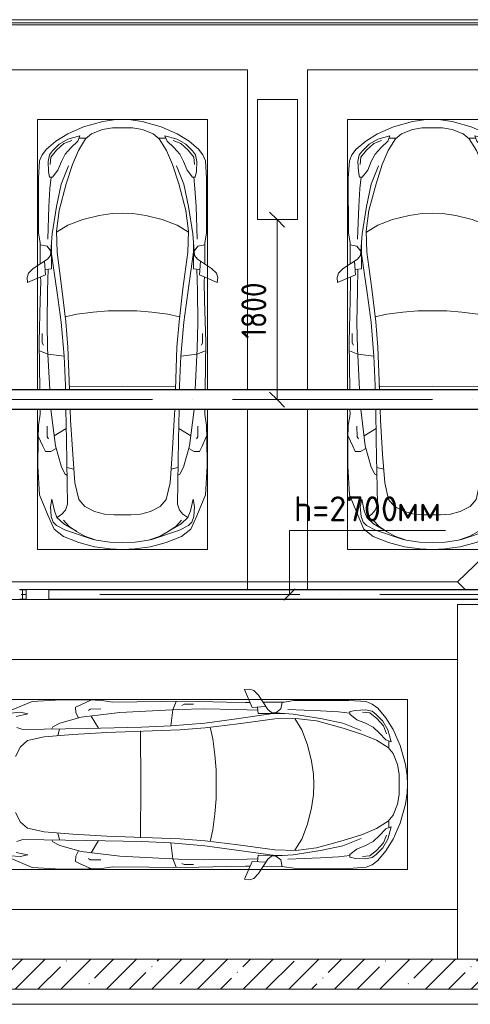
# Model space of a CAD drawing. Header units: millimetres. Extents: x -32229 to 192519, y -13689 to 125138.
# Tile 157 of 256: x 65057 to 69565, y 60300 to 70150. Entities that reach past the tile are written whole.
import ezdxf

# ---------------------------------------------------------------- set-up
doc = ezdxf.new("R2010")
doc.units = ezdxf.units.MM
doc.linetypes.add('ADSK_Осевая', pattern=[2800, 2000, -400, 0, -400])
for name, color, linetype, lineweight in [('A-____-____-DIMS', 7, 'Continuous', 9), ('A-____-____-DIMS-200', 7, 'Continuous', 9), ('A-DETL-GENF-OTLN', 7, 'Continuous', 18), ('A-FLOR-____-OTLN', 7, 'Continuous', 18), ('A-GENM-____-OTLN', 7, 'Continuous', 18), ('A-WALL-____-MCUT', 7, 'Continuous', 40), ('A-WALL-____-PATT', 7, 'Continuous', 40), ('C-PRKG-____-OTLN', 7, 'Continuous', 18), ('E-CABL-TRAY-CNTR', 7, 'ADSK_Осевая', 18), ('E-CABL-TRAY-OTLN', 7, 'Continuous', 18), ('G-____-____-TEXT', 7, 'Continuous', 9), ('S-COLS-____-MCUT', 7, 'Continuous', 40)]:
    doc.layers.add(name, color=color, linetype=linetype, lineweight=lineweight)
doc.layers.add('A-DETL-____-OTLN', color=7, linetype='Continuous', lineweight=9, true_color=0x00a600)
doc.styles.add('GOST Common_4', font='GOST_Common.ttf', dxfattribs={"width": 0.9, "height": 250})
doc.styles.add('ISOCPEUR', font='isocpeur.ttf', dxfattribs={"height": 250})
doc.dimstyles.new('ГОСТ_2_5_мм2', dxfattribs={"dimscale": 304.8, "dimtxt": 251.428749, "dimasz": 0.492126, "dimexe": 0.492126, "dimexo": 0.656168, "dimgap": 0.098425, "dimtad": 1, "dimdec": 0, "dimdsep": 46, "dimtxsty": 'GOST Common_4', "dimblk1": 'OBLIQUE', "dimblk2": 'OBLIQUE', "dimsah": 1, "dimcen": 0.09, "dimazin": 2, "dimtfac": 1, "dimtdec": 4, "dimtix": 1, "dimtmove": 0, "dimatfit": 3, "dimfxl": 1, "dimtvp": 1, "dimtolj": 1, "dimtzin": 0, "dimarcsym": 2})

# ---------------------------------------------------------------- blocks, each defined once
blk = doc.blocks.new('АР_Машиноместо - 5300x2500_С-V111--01 ЭЛ')
at = {"layer": 'A-DETL-GENF-OTLN', "color": 253, "lineweight": 13, "true_color": 0xaaaaaa}
for p, q in [((812.7, 4729.4), (659.1, 4669.9)), ((970.2, 4771.8), (812.7, 4729.4)), ((1126.4, 4794.1), (970.2, 4771.8)), ((1250, 4731.7), (1122.2, 4726.4)), ((1250, 4800), (1126.4, 4794.1)), ((1250, 4800), (1373.6, 4794.1)), ((1250, 4731.7), (1377.8, 4726.4)), ((1373.6, 4794.1), (1529.8, 4771.8)), ((1529.8, 4771.8), (1687.3, 4729.4)), ((1687.3, 4729.4), (1840.9, 4669.9)), ((659.1, 4669.9), (565.9, 4595.1)), ((680.7, 4606.5), (967, 4703.6)), ((873.9, 4665.1), (791.3, 4619.7)), ((988.2, 4706.7), (873.9, 4665.1)), ((1122.2, 4726.4), (988.2, 4706.7)), ((1377.8, 4726.4), (1511.8, 4706.7)), ((1511.8, 4706.7), (1626.1, 4665.1)), ((1819.3, 4606.5), (1533, 4703.6)), ((1626.1, 4665.1), (1708.7, 4619.7)), ((1840.9, 4669.9), (1934.1, 4595.1)), ((565.9, 4595.1), (507.1, 4462.6)), ((557.5, 4525.7), (590.7, 4560.1)), ((590.7, 4560.1), (680.7, 4606.5)), ((661.8, 4543.1), (594.6, 4479.3)), ((717.1, 4568.9), (659.6, 4505.3)), ((788.5, 4617.7), (661.8, 4543.1)), ((791.3, 4619.7), (717.1, 4568.9)), ((1708.7, 4619.7), (1782.9, 4568.9)), ((1711.5, 4617.7), (1838.2, 4543.1)), ((1782.9, 4568.9), (1840.4, 4505.3)), ((1909.3, 4560.1), (1819.3, 4606.5)), ((1838.2, 4543.1), (1905.4, 4479.3)), ((1942.5, 4525.7), (1909.3, 4560.1)), ((1934.1, 4595.1), (1992.9, 4462.6)), ((507.1, 4462.6), (419.6, 4254.2)), ((528.4, 4374.7), (536.4, 4471.4)), ((536.4, 4471.4), (557.5, 4525.7)), ((594.6, 4479.3), (569.5, 4413.1)), ((645, 4445.5), (597.3, 4481.4)), ((679.6, 4406.3), (645, 4445.5)), ((970.5, 4419.3), (1069.6, 4447.3)), ((1069.6, 4447.3), (1167.1, 4453.2)), ((1167.1, 4453.2), (1250, 4453.9)), ((1332.9, 4453.2), (1250, 4453.9)), ((1430.4, 4447.3), (1332.9, 4453.2)), ((1529.5, 4419.3), (1430.4, 4447.3)), ((1820.4, 4406.3), (1855, 4445.5)), ((1855, 4445.5), (1902.7, 4481.4)), ((1905.4, 4479.3), (1930.5, 4413.1)), ((1963.6, 4471.4), (1942.5, 4525.7)), ((1971.6, 4374.7), (1963.6, 4471.4)), ((1992.9, 4462.6), (2080.4, 4254.2)), ((543.7, 4295.1), (528.4, 4374.7)), ((569.5, 4413.1), (543.7, 4295.1)), ((699.7, 4345.5), (679.6, 4406.3)), ((689.3, 3705.5), (699.7, 4345.5)), ((812.5, 4298.9), (872.7, 4370.2)), ((872.7, 4370.2), (970.5, 4419.3)), ((1627.3, 4370.2), (1529.5, 4419.3)), ((1687.5, 4298.9), (1627.3, 4370.2)), ((1800.3, 4345.5), (1820.4, 4406.3)), ((1810.7, 3705.5), (1800.3, 4345.5)), ((1930.5, 4413.1), (1956.3, 4295.1)), ((1956.3, 4295.1), (1971.6, 4374.7)), ((419.6, 4254.2), (403.4, 3968)), ((774.4, 4132.9), (812.5, 4298.9)), ((1725.6, 4132.9), (1687.5, 4298.9)), ((2080.4, 4254.2), (2096.6, 3968)), ((638.7, 3975.4), (675.2, 4045.5)), ((675.2, 4045.5), (694.6, 4057.6)), ((752.2, 3845.6), (774.4, 4132.9)), ((1747.8, 3845.6), (1725.6, 4132.9)), ((1824.8, 4045.5), (1805.4, 4057.6)), ((1861.3, 3975.4), (1824.8, 4045.5)), ((403.4, 3968), (405.6, 3688.5)), ((578.7, 3762.9), (638.7, 3975.4)), ((1921.3, 3762.9), (1861.3, 3975.4)), ((2096.6, 3968), (2094.4, 3688.5)), ((731.2, 3507.6), (752.2, 3845.6)), ((1768.8, 3507.6), (1747.8, 3845.6)), ((408.2, 3667), (453.1, 3766.3)), ((453.1, 3766.3), (478.4, 3819.3)), ((478.4, 3819.3), (532.5, 3818.1)), ((532.5, 3818.1), (585.5, 3790.5)), ((534.1, 3400.4), (578.7, 3762.9)), ((1967.5, 3818.1), (1914.5, 3790.5)), ((1965.9, 3400.4), (1921.3, 3762.9)), ((2021.6, 3819.3), (1967.5, 3818.1)), ((2046.9, 3766.3), (2021.6, 3819.3)), ((2091.8, 3667), (2046.9, 3766.3)), ((405.6, 3688.5), (409.5, 3560)), ((495.5, 3566.1), (496.8, 3671.6)), ((496.8, 3671.6), (510.1, 3691.5)), ((687.1, 3588.8), (566.5, 3663.9)), ((683.4, 3400.4), (689.3, 3705.5)), ((1816.6, 3400.4), (1810.7, 3705.5)), ((1812.9, 3588.8), (1933.5, 3663.9)), ((2003.2, 3671.6), (1989.9, 3691.5)), ((2004.5, 3566.1), (2003.2, 3671.6)), ((2094.4, 3688.5), (2090.5, 3560)), ((409.5, 3560), (426.5, 3446.8)), ((2090.5, 3560), (2073.5, 3446.8)), ((727.4, 3400.4), (731.2, 3507.6)), ((1772.6, 3400.4), (1768.8, 3507.6)), ((426.5, 3446.8), (425.9, 3400.4)), ((2073.5, 3446.8), (2074.1, 3400.4)), ((423.4, 3200.4), (417.5, 2723)), ((501.4, 2789.7), (522.1, 3200.4)), ((665.6, 2864.6), (678.7, 3159.5)), ((678.7, 3159.5), (679.5, 3200.4)), ((704.9, 2775.5), (720.2, 3200.4)), ((1795.1, 2775.5), (1779.8, 3200.4)), ((1821.3, 3159.5), (1820.5, 3200.4)), ((1834.4, 2864.6), (1821.3, 3159.5)), ((1998.6, 2789.7), (1977.9, 3200.4)), ((2076.6, 3200.4), (2082.5, 2723)), ((665.8, 2867.4), (505.1, 2846.9)), ((636.6, 2526.5), (665.8, 2867.4)), ((1834.2, 2867.4), (1994.9, 2846.9)), ((1863.4, 2526.5), (1834.2, 2867.4)), ((505.1, 2846.9), (420.9, 2813.3)), ((495.7, 2532.3), (501.4, 2789.7)), ((684.2, 2522.3), (704.9, 2775.5)), ((1815.8, 2522.3), (1795.1, 2775.5)), ((1994.9, 2846.9), (2079.1, 2813.3)), ((2004.3, 2532.3), (1998.6, 2789.7)), ((417.5, 2723), (428.2, 2308.5)), ((447.8, 2733.7), (459.7, 2756.2)), ((447.8, 2638.7), (447.8, 2733.7)), ((2052.2, 2733.7), (2040.3, 2756.2)), ((2052.2, 2638.7), (2052.2, 2733.7)), ((2082.5, 2723), (2071.8, 2308.5)), ((500, 2210.1), (495.7, 2532.3)), ((636.6, 2526.5), (597, 2231)), ((644.6, 2191.8), (684.2, 2522.3)), ((1855.4, 2191.8), (1815.8, 2522.3)), ((1863.4, 2526.5), (1903, 2231)), ((2000, 2210.1), (2004.3, 2532.3)), ((428.2, 2308.5), (432.3, 2119.9)), ((2071.8, 2308.5), (2067.7, 2119.9)), ((505.9, 1996), (500, 2210.1)), ((597, 2231), (535, 1798.3)), ((595.8, 1824.8), (644.6, 2191.8)), ((1904.2, 1824.8), (1855.4, 2191.8)), ((1903, 2231), (1965, 1798.3)), ((1994.1, 1996), (2000, 2210.1)), ((296.8, 2079.9), (301.4, 2130.5)), ((309.5, 2036.1), (296.8, 2079.9)), ((301.4, 2130.5), (479.9, 2052.9)), ((432.3, 2119.9), (430.7, 2073.9)), ((2198.6, 2130.5), (2020.1, 2052.9)), ((2067.7, 2119.9), (2069.3, 2073.9)), ((2190.5, 2036.1), (2203.2, 2079.9)), ((2203.2, 2079.9), (2198.6, 2130.5)), ((357.8, 1990.1), (309.5, 2036.1)), ((500.6, 1894.5), (357.8, 1990.1)), ((479.9, 2052.9), (471, 1914.3)), ((540.9, 1993.7), (476.3, 1997.9)), ((540.9, 1993.7), (539.8, 1733.1)), ((1959.1, 1993.7), (2023.7, 1997.9)), ((1959.1, 1993.7), (1960.2, 1733.1)), ((1999.4, 1894.5), (2142.2, 1990.1)), ((2020.1, 2052.9), (2029, 1914.3)), ((2142.2, 1990.1), (2190.5, 2036.1)), ((426.5, 1730.9), (427.5, 1943)), ((530.6, 1857.6), (500.6, 1894.5)), ((1969.4, 1857.6), (1999.4, 1894.5)), ((2073.5, 1730.9), (2072.5, 1943)), ((533.6, 1816.8), (495, 1765.3)), ((546.5, 1642.6), (530.6, 1857.6)), ((589.4, 1615.5), (595.8, 1824.8)), ((1910.6, 1615.5), (1904.2, 1824.8)), ((1953.5, 1642.6), (1969.4, 1857.6)), ((1966.4, 1816.8), (2005, 1765.3)), ((410.6, 1634.2), (426.5, 1730.9)), ((495, 1765.3), (426.6, 1753.4)), ((2005, 1765.3), (2073.4, 1753.4)), ((2089.4, 1634.2), (2073.5, 1730.9)), ((409.5, 1087), (410.6, 1634.2)), ((615.4, 1410.3), (589.4, 1615.5)), ((590.4, 1624.3), (703.6, 1557.1)), ((1909.6, 1624.3), (1796.4, 1557.1)), ((1884.6, 1410.3), (1910.6, 1615.5)), ((2090.5, 1087), (2089.4, 1634.2)), ((703.6, 1557.1), (852.8, 1499)), ((852.8, 1499), (1016.6, 1459.9)), ((1647.2, 1499), (1483.4, 1459.9)), ((1796.4, 1557.1), (1647.2, 1499)), ((687.4, 1141), (615.4, 1410.3)), ((1016.6, 1459.9), (1146.9, 1439.4)), ((1146.9, 1439.4), (1250, 1434.1)), ((1353.1, 1439.4), (1250, 1434.1)), ((1483.4, 1459.9), (1353.1, 1439.4)), ((1812.6, 1141), (1884.6, 1410.3)), ((420.9, 910.7), (409.5, 1087)), ((749.2, 950.3), (687.4, 1141)), ((1750.8, 950.3), (1812.6, 1141)), ((2079.1, 910.7), (2090.5, 1087)), ((505.7, 920), (510.2, 1018.7)), ((510.2, 1018.7), (521.5, 1074.5)), ((521.5, 1074.5), (548.5, 1076.2)), ((548.5, 1076.2), (603.4, 1004.8)), ((603.4, 1004.8), (639.1, 920)), ((1896.6, 1004.8), (1860.9, 920)), ((1951.5, 1076.2), (1896.6, 1004.8)), ((1978.5, 1074.5), (1951.5, 1076.2)), ((1989.8, 1018.7), (1978.5, 1074.5)), ((1994.3, 920), (1989.8, 1018.7)), ((445.9, 853.1), (420.9, 910.7)), ((519.1, 851.5), (505.7, 920)), ((639.1, 920), (677.4, 843.7)), ((809.1, 809.4), (749.2, 950.3)), ((1690.9, 809.4), (1750.8, 950.3)), ((1860.9, 920), (1822.6, 843.7)), ((1980.9, 851.5), (1994.3, 920)), ((2054.1, 853.1), (2079.1, 910.7)), ((489, 795.6), (445.9, 853.1)), ((584.4, 714.6), (489, 795.6)), ((550, 812.3), (519.1, 851.5)), ((616.5, 746.4), (550, 812.3)), ((677.4, 843.7), (737.5, 778.3)), ((881.5, 691.6), (809.1, 809.4)), ((1618.5, 691.6), (1690.9, 809.4)), ((1822.6, 843.7), (1762.5, 778.3)), ((1883.5, 746.4), (1950, 812.3)), ((1915.6, 714.6), (2011, 795.6)), ((1950, 812.3), (1980.9, 851.5)), ((2011, 795.6), (2054.1, 853.1)), ((701.8, 640.4), (584.4, 714.6)), ((703.5, 696.4), (616.5, 746.4)), ((824.6, 660.9), (703.5, 696.4)), ((737.5, 778.3), (804.5, 715.7)), ((804.5, 715.7), (824.6, 660.9)), ((941.4, 642.2), (881.5, 691.6)), ((1558.6, 642.2), (1618.5, 691.6)), ((1695.5, 715.7), (1675.4, 660.9)), ((1675.4, 660.9), (1796.5, 696.4)), ((1762.5, 778.3), (1695.5, 715.7)), ((1796.5, 696.4), (1883.5, 746.4)), ((1798.2, 640.4), (1915.6, 714.6)), ((861.8, 571.6), (701.8, 640.4)), ((888.4, 685.9), (815.2, 686.6)), ((1050.7, 599.4), (941.4, 642.2)), ((1148.8, 583), (1050.7, 599.4)), ((1351.2, 583), (1449.3, 599.4)), ((1449.3, 599.4), (1558.6, 642.2)), ((1611.6, 685.9), (1684.8, 686.6)), ((1638.2, 571.6), (1798.2, 640.4)), ((1052.6, 517.5), (861.8, 571.6)), ((1165.1, 503.1), (1052.6, 517.5)), ((1250, 581.6), (1148.8, 583)), ((1250, 500), (1165.1, 503.1)), ((1250, 581.6), (1351.2, 583)), ((1250, 500), (1334.9, 503.1)), ((1334.9, 503.1), (1447.4, 517.5)), ((1447.4, 517.5), (1638.2, 571.6))]:
    blk.add_line(p, q, dxfattribs=at)
at = {"layer": 'A-DETL-GENF-OTLN', "color": 254, "lineweight": 13, "true_color": 0xd4d4d4}
for p, q in [((694.6, 3980.4), (765.1, 3996.8)), ((1805.4, 3980.4), (1734.9, 3996.8)), ((715.1, 3168.3), (1250, 3167.3)), ((1784.9, 3168.3), (1250, 3167.3)), ((677.9, 2473), (794.6, 2446)), ((1822.1, 2473), (1705.4, 2446)), ((794.6, 2446), (955.7, 2426.8)), ((955.7, 2426.8), (1105.5, 2413.7)), ((1105.5, 2413.7), (1250, 2412.9)), ((1394.5, 2413.7), (1250, 2412.9)), ((1544.3, 2426.8), (1394.5, 2413.7)), ((1705.4, 2446), (1544.3, 2426.8)), ((513.9, 1368.9), (502.3, 1696.3)), ((1986.1, 1368.9), (1997.7, 1696.3)), ((590.3, 1367.8), (546.5, 1642.6)), ((1909.7, 1367.8), (1953.5, 1642.6)), ((524.9, 1188.6), (513.9, 1368.9)), ((636.7, 1146), (590.3, 1367.8)), ((1863.3, 1146), (1909.7, 1367.8)), ((1975.1, 1188.6), (1986.1, 1368.9)), ((537.4, 1076.1), (524.9, 1188.6)), ((1962.6, 1076.1), (1975.1, 1188.6)), ((710.2, 962.8), (636.7, 1146)), ((1789.8, 962.8), (1863.3, 1146)), ((534.5, 874.4), (528.1, 949.5)), ((1965.5, 874.4), (1971.9, 949.5)), ((591.7, 805), (534.5, 874.4)), ((664.7, 739.9), (591.7, 805)), ((1835.3, 739.9), (1908.3, 805)), ((1908.3, 805), (1965.5, 874.4)), ((742.6, 707.8), (664.7, 739.9)), ((1757.4, 707.8), (1835.3, 739.9))]:
    blk.add_line(p, q, dxfattribs=at)
at = {"layer": 'C-PRKG-____-OTLN', "color": 253, "lineweight": 13, "true_color": 0xaaaaaa}
for p, q in [((2500, 5300), (0, 5300)), ((0, 3400.4), (0, 5199.7)), ((2500, 3400.4), (2500, 5199.7)), ((400, 4800), (2100, 4800)), ((400, 3400.4), (400, 4800)), ((2100, 3400.4), (2100, 4800)), ((0, 0), (0, 3200.4)), ((400, 500), (400, 3200.4)), ((2100, 500), (2100, 3200.4)), ((2500, 0), (2500, 3200.4)), ((400, 500), (2100, 500)), ((2500, 0), (0, 0))]:
    blk.add_line(p, q, dxfattribs=at)
blk = doc.blocks.new('АР_Машиноместо - 5300x2500_С-V112--01 ЭЛ')
at = {"layer": 'A-DETL-GENF-OTLN', "color": 253, "lineweight": 13, "true_color": 0xaaaaaa}
for p, q in [((861.8, -571.6), (701.8, -640.4)), ((1052.6, -517.5), (861.8, -571.6)), ((1148.8, -583), (1050.7, -599.4)), ((1165.1, -503.1), (1052.6, -517.5)), ((1250, -581.6), (1148.8, -583)), ((1250, -500), (1165.1, -503.1)), ((1250, -500), (1334.9, -503.1)), ((1250, -581.6), (1351.2, -583)), ((1334.9, -503.1), (1447.4, -517.5)), ((1351.2, -583), (1449.3, -599.4)), ((1447.4, -517.5), (1638.2, -571.6)), ((1638.2, -571.6), (1798.2, -640.4)), ((701.8, -640.4), (584.4, -714.6)), ((824.6, -660.9), (703.5, -696.4)), ((804.5, -715.7), (824.6, -660.9)), ((888.4, -685.9), (815.2, -686.6)), ((941.4, -642.2), (881.5, -691.6)), ((1050.7, -599.4), (941.4, -642.2)), ((1449.3, -599.4), (1558.6, -642.2)), ((1558.6, -642.2), (1618.5, -691.6)), ((1611.6, -685.9), (1684.8, -686.6)), ((1695.5, -715.7), (1675.4, -660.9)), ((1675.4, -660.9), (1796.5, -696.4)), ((1798.2, -640.4), (1915.6, -714.6)), ((584.4, -714.6), (489, -795.6)), ((616.5, -746.4), (550, -812.3)), ((703.5, -696.4), (616.5, -746.4)), ((677.4, -843.7), (737.5, -778.3)), ((737.5, -778.3), (804.5, -715.7)), ((881.5, -691.6), (809.1, -809.4)), ((1618.5, -691.6), (1690.9, -809.4)), ((1762.5, -778.3), (1695.5, -715.7)), ((1822.6, -843.7), (1762.5, -778.3)), ((1796.5, -696.4), (1883.5, -746.4)), ((1883.5, -746.4), (1950, -812.3)), ((1915.6, -714.6), (2011, -795.6)), ((445.9, -853.1), (420.9, -910.7)), ((489, -795.6), (445.9, -853.1)), ((519.1, -851.5), (505.7, -920)), ((550, -812.3), (519.1, -851.5)), ((639.1, -920), (677.4, -843.7)), ((809.1, -809.4), (749.2, -950.3)), ((1690.9, -809.4), (1750.8, -950.3)), ((1860.9, -920), (1822.6, -843.7)), ((1950, -812.3), (1980.9, -851.5)), ((1980.9, -851.5), (1994.3, -920)), ((2011, -795.6), (2054.1, -853.1)), ((2054.1, -853.1), (2079.1, -910.7)), ((420.9, -910.7), (409.5, -1087)), ((505.7, -920), (510.2, -1018.7)), ((603.4, -1004.8), (639.1, -920)), ((749.2, -950.3), (687.4, -1141)), ((1750.8, -950.3), (1812.6, -1141)), ((1896.6, -1004.8), (1860.9, -920)), ((1994.3, -920), (1989.8, -1018.7)), ((2079.1, -910.7), (2090.5, -1087)), ((510.2, -1018.7), (521.5, -1074.5)), ((521.5, -1074.5), (548.5, -1076.2)), ((548.5, -1076.2), (603.4, -1004.8)), ((1951.5, -1076.2), (1896.6, -1004.8)), ((1978.5, -1074.5), (1951.5, -1076.2)), ((1989.8, -1018.7), (1978.5, -1074.5)), ((409.5, -1087), (410.6, -1634.2)), ((687.4, -1141), (615.4, -1410.3)), ((1812.6, -1141), (1884.6, -1410.3)), ((2090.5, -1087), (2089.4, -1634.2)), ((615.4, -1410.3), (589.4, -1615.5)), ((852.8, -1499), (1016.6, -1459.9)), ((1016.6, -1459.9), (1146.9, -1439.4)), ((1146.9, -1439.4), (1250, -1434.1)), ((1353.1, -1439.4), (1250, -1434.1)), ((1483.4, -1459.9), (1353.1, -1439.4)), ((1647.2, -1499), (1483.4, -1459.9)), ((1884.6, -1410.3), (1910.6, -1615.5)), ((590.4, -1624.3), (703.6, -1557.1)), ((703.6, -1557.1), (852.8, -1499)), ((1796.4, -1557.1), (1647.2, -1499)), ((1909.6, -1624.3), (1796.4, -1557.1)), ((410.6, -1634.2), (426.5, -1730.9)), ((546.5, -1642.6), (530.6, -1857.6)), ((589.4, -1615.5), (595.8, -1824.8)), ((1910.6, -1615.5), (1904.2, -1824.8)), ((1953.5, -1642.6), (1969.4, -1857.6)), ((2089.4, -1634.2), (2073.5, -1730.9)), ((426.5, -1730.9), (427.5, -1943)), ((495, -1765.3), (426.6, -1753.4)), ((533.6, -1816.8), (495, -1765.3)), ((540.9, -1993.7), (539.8, -1733.1)), ((1959.1, -1993.7), (1960.2, -1733.1)), ((1966.4, -1816.8), (2005, -1765.3)), ((2005, -1765.3), (2073.4, -1753.4)), ((2073.5, -1730.9), (2072.5, -1943)), ((530.6, -1857.6), (500.6, -1894.5)), ((597, -2231), (535, -1798.3)), ((595.8, -1824.8), (644.6, -2191.8)), ((1904.2, -1824.8), (1855.4, -2191.8)), ((1903, -2231), (1965, -1798.3)), ((1969.4, -1857.6), (1999.4, -1894.5)), ((500.6, -1894.5), (357.8, -1990.1)), ((479.9, -2052.9), (471, -1914.3)), ((1999.4, -1894.5), (2142.2, -1990.1)), ((2020.1, -2052.9), (2029, -1914.3)), ((309.5, -2036.1), (296.8, -2079.9)), ((301.4, -2130.5), (479.9, -2052.9)), ((357.8, -1990.1), (309.5, -2036.1)), ((540.9, -1993.7), (476.3, -1997.9)), ((505.9, -1996), (500, -2210.1)), ((1959.1, -1993.7), (2023.7, -1997.9)), ((1994.1, -1996), (2000, -2210.1)), ((2198.6, -2130.5), (2020.1, -2052.9)), ((2142.2, -1990.1), (2190.5, -2036.1)), ((2190.5, -2036.1), (2203.2, -2079.9)), ((296.8, -2079.9), (301.4, -2130.5)), ((428.2, -2308.5), (432.3, -2119.9)), ((432.3, -2119.9), (430.7, -2073.9)), ((2067.7, -2119.9), (2069.3, -2073.9)), ((2071.8, -2308.5), (2067.7, -2119.9)), ((2203.2, -2079.9), (2198.6, -2130.5)), ((500, -2210.1), (495.7, -2532.3)), ((636.6, -2526.5), (597, -2231)), ((644.6, -2191.8), (684.2, -2522.3)), ((1855.4, -2191.8), (1815.8, -2522.3)), ((1863.4, -2526.5), (1903, -2231)), ((2000, -2210.1), (2004.3, -2532.3)), ((417.5, -2723), (428.2, -2308.5)), ((2082.5, -2723), (2071.8, -2308.5)), ((495.7, -2532.3), (501.4, -2789.7)), ((636.6, -2526.5), (665.8, -2867.4)), ((684.2, -2522.3), (704.9, -2775.5)), ((1815.8, -2522.3), (1795.1, -2775.5)), ((1863.4, -2526.5), (1834.2, -2867.4)), ((2004.3, -2532.3), (1998.6, -2789.7)), ((447.8, -2638.7), (447.8, -2733.7)), ((2052.2, -2638.7), (2052.2, -2733.7)), ((423.4, -3200.4), (417.5, -2723)), ((447.8, -2733.7), (459.7, -2756.2)), ((2052.2, -2733.7), (2040.3, -2756.2)), ((2076.6, -3200.4), (2082.5, -2723)), ((505.1, -2846.9), (420.9, -2813.3)), ((501.4, -2789.7), (522.1, -3200.4)), ((665.8, -2867.4), (505.1, -2846.9)), ((704.9, -2775.5), (720.2, -3200.4)), ((1795.1, -2775.5), (1779.8, -3200.4)), ((1834.2, -2867.4), (1994.9, -2846.9)), ((1998.6, -2789.7), (1977.9, -3200.4)), ((1994.9, -2846.9), (2079.1, -2813.3)), ((665.6, -2864.6), (678.7, -3159.5)), ((1834.4, -2864.6), (1821.3, -3159.5)), ((678.7, -3159.5), (679.5, -3200.4)), ((1821.3, -3159.5), (1820.5, -3200.4)), ((409.5, -3560), (426.5, -3446.8)), ((426.5, -3446.8), (425.9, -3400.4)), ((534.1, -3400.4), (578.7, -3762.9)), ((683.4, -3400.4), (689.3, -3705.5)), ((727.4, -3400.4), (731.2, -3507.6)), ((1772.6, -3400.4), (1768.8, -3507.6)), ((1816.6, -3400.4), (1810.7, -3705.5)), ((1965.9, -3400.4), (1921.3, -3762.9)), ((2073.5, -3446.8), (2074.1, -3400.4)), ((2090.5, -3560), (2073.5, -3446.8)), ((731.2, -3507.6), (752.2, -3845.6)), ((1768.8, -3507.6), (1747.8, -3845.6)), ((405.6, -3688.5), (409.5, -3560)), ((495.5, -3566.1), (496.8, -3671.6)), ((687.1, -3588.8), (566.5, -3663.9)), ((1812.9, -3588.8), (1933.5, -3663.9)), ((2004.5, -3566.1), (2003.2, -3671.6)), ((2094.4, -3688.5), (2090.5, -3560)), ((403.4, -3968), (405.6, -3688.5)), ((408.2, -3667), (453.1, -3766.3)), ((496.8, -3671.6), (510.1, -3691.5)), ((689.3, -3705.5), (699.7, -4345.5)), ((1810.7, -3705.5), (1800.3, -4345.5)), ((2003.2, -3671.6), (1989.9, -3691.5)), ((2091.8, -3667), (2046.9, -3766.3)), ((2096.6, -3968), (2094.4, -3688.5)), ((453.1, -3766.3), (478.4, -3819.3)), ((478.4, -3819.3), (532.5, -3818.1)), ((532.5, -3818.1), (585.5, -3790.5)), ((578.7, -3762.9), (638.7, -3975.4)), ((1921.3, -3762.9), (1861.3, -3975.4)), ((1967.5, -3818.1), (1914.5, -3790.5)), ((2021.6, -3819.3), (1967.5, -3818.1)), ((2046.9, -3766.3), (2021.6, -3819.3)), ((752.2, -3845.6), (774.4, -4132.9)), ((1747.8, -3845.6), (1725.6, -4132.9)), ((419.6, -4254.2), (403.4, -3968)), ((638.7, -3975.4), (675.2, -4045.5)), ((1861.3, -3975.4), (1824.8, -4045.5)), ((2080.4, -4254.2), (2096.6, -3968)), ((675.2, -4045.5), (694.6, -4057.6)), ((774.4, -4132.9), (812.5, -4298.9)), ((1725.6, -4132.9), (1687.5, -4298.9)), ((1824.8, -4045.5), (1805.4, -4057.6)), ((507.1, -4462.6), (419.6, -4254.2)), ((543.7, -4295.1), (528.4, -4374.7)), ((569.5, -4413.1), (543.7, -4295.1)), ((812.5, -4298.9), (872.7, -4370.2)), ((1687.5, -4298.9), (1627.3, -4370.2)), ((1930.5, -4413.1), (1956.3, -4295.1)), ((1956.3, -4295.1), (1971.6, -4374.7)), ((1992.9, -4462.6), (2080.4, -4254.2)), ((528.4, -4374.7), (536.4, -4471.4)), ((594.6, -4479.3), (569.5, -4413.1)), ((679.6, -4406.3), (645, -4445.5)), ((699.7, -4345.5), (679.6, -4406.3)), ((872.7, -4370.2), (970.5, -4419.3)), ((970.5, -4419.3), (1069.6, -4447.3)), ((1529.5, -4419.3), (1430.4, -4447.3)), ((1627.3, -4370.2), (1529.5, -4419.3)), ((1800.3, -4345.5), (1820.4, -4406.3)), ((1820.4, -4406.3), (1855, -4445.5)), ((1905.4, -4479.3), (1930.5, -4413.1)), ((1971.6, -4374.7), (1963.6, -4471.4)), ((565.9, -4595.1), (507.1, -4462.6)), ((536.4, -4471.4), (557.5, -4525.7)), ((557.5, -4525.7), (590.7, -4560.1)), ((661.8, -4543.1), (594.6, -4479.3)), ((645, -4445.5), (597.3, -4481.4)), ((717.1, -4568.9), (659.6, -4505.3)), ((1069.6, -4447.3), (1167.1, -4453.2)), ((1167.1, -4453.2), (1250, -4453.9)), ((1332.9, -4453.2), (1250, -4453.9)), ((1430.4, -4447.3), (1332.9, -4453.2)), ((1782.9, -4568.9), (1840.4, -4505.3)), ((1838.2, -4543.1), (1905.4, -4479.3)), ((1855, -4445.5), (1902.7, -4481.4)), ((1942.5, -4525.7), (1909.3, -4560.1)), ((1934.1, -4595.1), (1992.9, -4462.6)), ((1963.6, -4471.4), (1942.5, -4525.7)), ((659.1, -4669.9), (565.9, -4595.1)), ((590.7, -4560.1), (680.7, -4606.5)), ((788.5, -4617.7), (661.8, -4543.1)), ((680.7, -4606.5), (967, -4703.6)), ((791.3, -4619.7), (717.1, -4568.9)), ((873.9, -4665.1), (791.3, -4619.7)), ((1819.3, -4606.5), (1533, -4703.6)), ((1626.1, -4665.1), (1708.7, -4619.7)), ((1708.7, -4619.7), (1782.9, -4568.9)), ((1711.5, -4617.7), (1838.2, -4543.1)), ((1909.3, -4560.1), (1819.3, -4606.5)), ((1840.9, -4669.9), (1934.1, -4595.1)), ((812.7, -4729.4), (659.1, -4669.9)), ((988.2, -4706.7), (873.9, -4665.1)), ((1122.2, -4726.4), (988.2, -4706.7)), ((1250, -4731.7), (1122.2, -4726.4)), ((1250, -4731.7), (1377.8, -4726.4)), ((1377.8, -4726.4), (1511.8, -4706.7)), ((1511.8, -4706.7), (1626.1, -4665.1)), ((1687.3, -4729.4), (1840.9, -4669.9)), ((970.2, -4771.8), (812.7, -4729.4)), ((1126.4, -4794.1), (970.2, -4771.8)), ((1250, -4800), (1126.4, -4794.1)), ((1250, -4800), (1373.6, -4794.1)), ((1373.6, -4794.1), (1529.8, -4771.8)), ((1529.8, -4771.8), (1687.3, -4729.4))]:
    blk.add_line(p, q, dxfattribs=at)
at = {"layer": 'A-DETL-GENF-OTLN', "color": 254, "lineweight": 13, "true_color": 0xd4d4d4}
for p, q in [((664.7, -739.9), (591.7, -805)), ((742.6, -707.8), (664.7, -739.9)), ((1757.4, -707.8), (1835.3, -739.9)), ((1835.3, -739.9), (1908.3, -805)), ((534.5, -874.4), (528.1, -949.5)), ((591.7, -805), (534.5, -874.4)), ((1908.3, -805), (1965.5, -874.4)), ((1965.5, -874.4), (1971.9, -949.5)), ((710.2, -962.8), (636.7, -1146)), ((1789.8, -962.8), (1863.3, -1146)), ((537.4, -1076.1), (524.9, -1188.6)), ((1962.6, -1076.1), (1975.1, -1188.6)), ((636.7, -1146), (590.3, -1367.8)), ((1863.3, -1146), (1909.7, -1367.8)), ((524.9, -1188.6), (513.9, -1368.9)), ((1975.1, -1188.6), (1986.1, -1368.9)), ((513.9, -1368.9), (502.3, -1696.3)), ((590.3, -1367.8), (546.5, -1642.6)), ((1909.7, -1367.8), (1953.5, -1642.6)), ((1986.1, -1368.9), (1997.7, -1696.3)), ((677.9, -2473), (794.6, -2446)), ((794.6, -2446), (955.7, -2426.8)), ((955.7, -2426.8), (1105.5, -2413.7)), ((1105.5, -2413.7), (1250, -2412.9)), ((1394.5, -2413.7), (1250, -2412.9)), ((1544.3, -2426.8), (1394.5, -2413.7)), ((1705.4, -2446), (1544.3, -2426.8)), ((1822.1, -2473), (1705.4, -2446)), ((715.1, -3168.3), (1250, -3167.3)), ((1784.9, -3168.3), (1250, -3167.3)), ((694.6, -3980.4), (765.1, -3996.8)), ((1805.4, -3980.4), (1734.9, -3996.8))]:
    blk.add_line(p, q, dxfattribs=at)
at = {"layer": 'C-PRKG-____-OTLN', "color": 253, "lineweight": 13, "true_color": 0xaaaaaa}
for p, q in [((2500, 0), (0, 0)), ((0, 0), (0, -3200.4)), ((2500, 0), (2500, -3200.4)), ((400, -500), (400, -3200.4)), ((400, -500), (2100, -500)), ((2100, -500), (2100, -3200.4)), ((0, -3400.4), (0, -5199.7)), ((400, -3400.4), (400, -4800)), ((2100, -3400.4), (2100, -4800)), ((2500, -3400.4), (2500, -5199.7)), ((400, -4800), (2100, -4800)), ((2500, -5300), (0, -5300))]:
    blk.add_line(p, q, dxfattribs=at)
blk = doc.blocks.new('АР_Машиноместо - 5300x2500_С-V58--01 ЭЛ')
at = {"layer": 'A-DETL-GENF-OTLN', "color": 253, "lineweight": 13, "true_color": 0xaaaaaa}
for p, q in [((507.1, 4462.6), (419.6, 4254.2)), ((528.4, 4374.7), (536.4, 4471.4)), ((1971.6, 4374.7), (1963.6, 4471.4)), ((1992.9, 4462.6), (2080.4, 4254.2)), ((543.7, 4295.1), (528.4, 4374.7)), ((569.5, 4413.1), (543.7, 4295.1)), ((699.7, 4345.5), (679.6, 4406.3)), ((689.3, 3705.5), (699.7, 4345.5)), ((812.5, 4298.9), (872.7, 4370.2)), ((872.7, 4370.2), (970.5, 4419.3)), ((1627.3, 4370.2), (1529.5, 4419.3)), ((1687.5, 4298.9), (1627.3, 4370.2)), ((1800.3, 4345.5), (1820.4, 4406.3)), ((1810.7, 3705.5), (1800.3, 4345.5)), ((1930.5, 4413.1), (1956.3, 4295.1)), ((1956.3, 4295.1), (1971.6, 4374.7)), ((419.6, 4254.2), (403.4, 3968)), ((774.4, 4132.9), (812.5, 4298.9)), ((1725.6, 4132.9), (1687.5, 4298.9)), ((2080.4, 4254.2), (2096.6, 3968)), ((638.7, 3975.4), (675.2, 4045.5)), ((675.2, 4045.5), (694.6, 4057.6)), ((752.2, 3845.6), (774.4, 4132.9)), ((1747.8, 3845.6), (1725.6, 4132.9)), ((1824.8, 4045.5), (1805.4, 4057.6)), ((1861.3, 3975.4), (1824.8, 4045.5)), ((403.4, 3968), (405.6, 3688.5)), ((578.7, 3762.9), (638.7, 3975.4)), ((1921.3, 3762.9), (1861.3, 3975.4)), ((2096.6, 3968), (2094.4, 3688.5)), ((731.2, 3507.6), (752.2, 3845.6)), ((1768.8, 3507.6), (1747.8, 3845.6)), ((408.2, 3667), (453.1, 3766.3)), ((453.1, 3766.3), (478.4, 3819.3)), ((478.4, 3819.3), (532.5, 3818.1)), ((530.9, 3374.8), (578.7, 3762.9)), ((532.5, 3818.1), (585.5, 3790.5)), ((1967.5, 3818.1), (1914.5, 3790.5)), ((1969.1, 3374.8), (1921.3, 3762.9)), ((2021.6, 3819.3), (1967.5, 3818.1)), ((2046.9, 3766.3), (2021.6, 3819.3)), ((2091.8, 3667), (2046.9, 3766.3)), ((405.6, 3688.5), (409.5, 3560)), ((495.5, 3566.1), (496.8, 3671.6)), ((496.8, 3671.6), (510.1, 3691.5)), ((687.1, 3588.8), (566.5, 3663.9)), ((678.7, 3159.5), (689.3, 3705.5)), ((1821.3, 3159.5), (1810.7, 3705.5)), ((1812.9, 3588.8), (1933.5, 3663.9)), ((2003.2, 3671.6), (1989.9, 3691.5)), ((2004.5, 3566.1), (2003.2, 3671.6)), ((2094.4, 3688.5), (2090.5, 3560)), ((409.5, 3560), (426.5, 3446.8)), ((2090.5, 3560), (2073.5, 3446.8)), ((704.9, 2775.5), (731.2, 3507.6)), ((1795.1, 2775.5), (1768.8, 3507.6)), ((426.5, 3446.8), (417.5, 2723)), ((501.4, 2789.7), (530.9, 3374.8)), ((1998.6, 2789.7), (1969.1, 3374.8)), ((2073.5, 3446.8), (2082.5, 2723)), ((665.6, 2864.6), (678.7, 3159.5)), ((1834.4, 2864.6), (1821.3, 3159.5)), ((665.8, 2867.4), (505.1, 2846.9)), ((636.6, 2526.5), (665.8, 2867.4)), ((1834.2, 2867.4), (1994.9, 2846.9)), ((1863.4, 2526.5), (1834.2, 2867.4)), ((505.1, 2846.9), (420.9, 2813.3)), ((495.7, 2532.3), (501.4, 2789.7)), ((684.2, 2522.3), (704.9, 2775.5)), ((1815.8, 2522.3), (1795.1, 2775.5)), ((1994.9, 2846.9), (2079.1, 2813.3)), ((2004.3, 2532.3), (1998.6, 2789.7)), ((417.5, 2723), (428.2, 2308.5)), ((447.8, 2733.7), (459.7, 2756.2)), ((447.8, 2638.7), (447.8, 2733.7)), ((2052.2, 2733.7), (2040.3, 2756.2)), ((2052.2, 2638.7), (2052.2, 2733.7)), ((2082.5, 2723), (2071.8, 2308.5)), ((500, 2210.1), (495.7, 2532.3)), ((636.6, 2526.5), (597, 2231)), ((644.6, 2191.8), (684.2, 2522.3)), ((1855.4, 2191.8), (1815.8, 2522.3)), ((1863.4, 2526.5), (1903, 2231)), ((2000, 2210.1), (2004.3, 2532.3)), ((428.2, 2308.5), (432.3, 2119.9)), ((2071.8, 2308.5), (2067.7, 2119.9)), ((505.9, 1996), (500, 2210.1)), ((597, 2231), (535, 1798.3)), ((595.8, 1824.8), (644.6, 2191.8)), ((1904.2, 1824.8), (1855.4, 2191.8)), ((1903, 2231), (1965, 1798.3)), ((1994.1, 1996), (2000, 2210.1)), ((296.8, 2079.9), (301.4, 2130.5)), ((309.5, 2036.1), (296.8, 2079.9)), ((301.4, 2130.5), (479.9, 2052.9)), ((432.3, 2119.9), (430.7, 2073.9)), ((2198.6, 2130.5), (2020.1, 2052.9)), ((2067.7, 2119.9), (2069.3, 2073.9)), ((2190.5, 2036.1), (2203.2, 2079.9)), ((2203.2, 2079.9), (2198.6, 2130.5)), ((357.8, 1990.1), (309.5, 2036.1)), ((500.6, 1894.5), (357.8, 1990.1)), ((479.9, 2052.9), (471, 1914.3)), ((540.9, 1993.7), (476.3, 1997.9)), ((540.9, 1993.7), (539.8, 1733.1)), ((1959.1, 1993.7), (2023.7, 1997.9)), ((1959.1, 1993.7), (1960.2, 1733.1)), ((1999.4, 1894.5), (2142.2, 1990.1)), ((2020.1, 2052.9), (2029, 1914.3)), ((2142.2, 1990.1), (2190.5, 2036.1)), ((426.5, 1730.9), (427.5, 1943)), ((530.6, 1857.6), (500.6, 1894.5)), ((1969.4, 1857.6), (1999.4, 1894.5)), ((2073.5, 1730.9), (2072.5, 1943)), ((533.6, 1816.8), (495, 1765.3)), ((546.5, 1642.6), (530.6, 1857.6)), ((589.4, 1615.5), (595.8, 1824.8)), ((1910.6, 1615.5), (1904.2, 1824.8)), ((1953.5, 1642.6), (1969.4, 1857.6)), ((1966.4, 1816.8), (2005, 1765.3)), ((410.6, 1634.2), (426.5, 1730.9)), ((495, 1765.3), (426.6, 1753.4)), ((2005, 1765.3), (2073.4, 1753.4)), ((2089.4, 1634.2), (2073.5, 1730.9)), ((409.5, 1087), (410.6, 1634.2)), ((615.4, 1410.3), (589.4, 1615.5)), ((590.4, 1624.3), (703.6, 1557.1)), ((1909.6, 1624.3), (1796.4, 1557.1)), ((1884.6, 1410.3), (1910.6, 1615.5)), ((2090.5, 1087), (2089.4, 1634.2)), ((703.6, 1557.1), (852.8, 1499)), ((852.8, 1499), (1016.6, 1459.9)), ((1647.2, 1499), (1483.4, 1459.9)), ((1796.4, 1557.1), (1647.2, 1499)), ((687.4, 1141), (615.4, 1410.3)), ((1016.6, 1459.9), (1146.9, 1439.4)), ((1146.9, 1439.4), (1250, 1434.1)), ((1353.1, 1439.4), (1250, 1434.1)), ((1483.4, 1459.9), (1353.1, 1439.4)), ((1812.6, 1141), (1884.6, 1410.3)), ((420.9, 910.7), (409.5, 1087)), ((749.2, 950.3), (687.4, 1141)), ((1750.8, 950.3), (1812.6, 1141)), ((2079.1, 910.7), (2090.5, 1087)), ((505.7, 920), (510.2, 1018.7)), ((510.2, 1018.7), (521.5, 1074.5)), ((521.5, 1074.5), (548.5, 1076.2)), ((548.5, 1076.2), (603.4, 1004.8)), ((603.4, 1004.8), (639.1, 920)), ((1896.6, 1004.8), (1860.9, 920)), ((1951.5, 1076.2), (1896.6, 1004.8)), ((1978.5, 1074.5), (1951.5, 1076.2)), ((1989.8, 1018.7), (1978.5, 1074.5)), ((1994.3, 920), (1989.8, 1018.7)), ((445.9, 853.1), (420.9, 910.7)), ((519.1, 851.5), (505.7, 920)), ((639.1, 920), (677.4, 843.7)), ((809.1, 809.4), (749.2, 950.3)), ((1690.9, 809.4), (1750.8, 950.3)), ((1860.9, 920), (1822.6, 843.7)), ((1980.9, 851.5), (1994.3, 920)), ((2054.1, 853.1), (2079.1, 910.7)), ((489, 795.6), (445.9, 853.1)), ((584.4, 714.6), (489, 795.6)), ((550, 812.3), (519.1, 851.5)), ((616.5, 746.4), (550, 812.3)), ((677.4, 843.7), (737.5, 778.3)), ((881.5, 691.6), (809.1, 809.4)), ((1618.5, 691.6), (1690.9, 809.4)), ((1822.6, 843.7), (1762.5, 778.3)), ((1883.5, 746.4), (1950, 812.3)), ((1915.6, 714.6), (2011, 795.6)), ((1950, 812.3), (1980.9, 851.5)), ((2011, 795.6), (2054.1, 853.1)), ((701.8, 640.4), (584.4, 714.6)), ((703.5, 696.4), (616.5, 746.4)), ((824.6, 660.9), (703.5, 696.4)), ((737.5, 778.3), (804.5, 715.7)), ((804.5, 715.7), (824.6, 660.9)), ((941.4, 642.2), (881.5, 691.6)), ((1558.6, 642.2), (1618.5, 691.6)), ((1695.5, 715.7), (1675.4, 660.9)), ((1675.4, 660.9), (1796.5, 696.4)), ((1762.5, 778.3), (1695.5, 715.7)), ((1796.5, 696.4), (1883.5, 746.4)), ((1798.2, 640.4), (1915.6, 714.6)), ((861.8, 571.6), (701.8, 640.4)), ((888.4, 685.9), (815.2, 686.6)), ((1050.7, 599.4), (941.4, 642.2)), ((1148.8, 583), (1050.7, 599.4)), ((1351.2, 583), (1449.3, 599.4)), ((1449.3, 599.4), (1558.6, 642.2)), ((1611.6, 685.9), (1684.8, 686.6)), ((1638.2, 571.6), (1798.2, 640.4)), ((1052.6, 517.5), (861.8, 571.6)), ((1165.1, 503.1), (1052.6, 517.5)), ((1250, 581.6), (1148.8, 583)), ((1250, 500), (1165.1, 503.1)), ((1250, 581.6), (1351.2, 583)), ((1250, 500), (1334.9, 503.1)), ((1334.9, 503.1), (1447.4, 517.5)), ((1447.4, 517.5), (1638.2, 571.6))]:
    blk.add_line(p, q, dxfattribs=at)
at = {"layer": 'A-DETL-GENF-OTLN', "color": 254, "lineweight": 13, "true_color": 0xd4d4d4}
for p, q in [((694.6, 3980.4), (765.1, 3996.8)), ((1805.4, 3980.4), (1734.9, 3996.8)), ((715.1, 3168.3), (1250, 3167.3)), ((1784.9, 3168.3), (1250, 3167.3)), ((677.9, 2473), (794.6, 2446)), ((1822.1, 2473), (1705.4, 2446)), ((794.6, 2446), (955.7, 2426.8)), ((955.7, 2426.8), (1105.5, 2413.7)), ((1105.5, 2413.7), (1250, 2412.9)), ((1394.5, 2413.7), (1250, 2412.9)), ((1544.3, 2426.8), (1394.5, 2413.7)), ((1705.4, 2446), (1544.3, 2426.8)), ((513.9, 1368.9), (502.3, 1696.3)), ((1986.1, 1368.9), (1997.7, 1696.3)), ((590.3, 1367.8), (546.5, 1642.6)), ((1909.7, 1367.8), (1953.5, 1642.6)), ((524.9, 1188.6), (513.9, 1368.9)), ((636.7, 1146), (590.3, 1367.8)), ((1863.3, 1146), (1909.7, 1367.8)), ((1975.1, 1188.6), (1986.1, 1368.9)), ((537.4, 1076.1), (524.9, 1188.6)), ((1962.6, 1076.1), (1975.1, 1188.6)), ((710.2, 962.8), (636.7, 1146)), ((1789.8, 962.8), (1863.3, 1146)), ((534.5, 874.4), (528.1, 949.5)), ((1965.5, 874.4), (1971.9, 949.5)), ((591.7, 805), (534.5, 874.4)), ((664.7, 739.9), (591.7, 805)), ((1835.3, 739.9), (1908.3, 805)), ((1908.3, 805), (1965.5, 874.4)), ((742.6, 707.8), (664.7, 739.9)), ((1757.4, 707.8), (1835.3, 739.9))]:
    blk.add_line(p, q, dxfattribs=at)
at = {"layer": 'C-PRKG-____-OTLN', "color": 253, "lineweight": 13, "true_color": 0xaaaaaa}
for p, q in [((0, 0), (0, 5300)), ((2500, 0), (2500, 5300)), ((400, 500), (400, 4800)), ((2100, 500), (2100, 4800)), ((400, 500), (2100, 500)), ((2500, 0), (0, 0))]:
    blk.add_line(p, q, dxfattribs=at)
blk = doc.blocks.new('АР_Машиноместо - 6000x3600_С_МГН-3113491--01 ЭЛ')
at = {"layer": 'C-PRKG-____-OTLN', "color": 253, "lineweight": 13, "true_color": 0xaaaaaa}
for p, q in [((3050, 6000), (-500, 6000)), ((3050, 0), (3050, 6000))]:
    blk.add_line(p, q, dxfattribs=at)
blk = doc.blocks.new('АР-Заполнение деф_ шва - Д_ш_-4338032--01 ЭЛ')
at = {"layer": 'A-GENM-____-OTLN', "color": 253, "lineweight": 13, "true_color": 0xaaaaaa}
for p, q in [((10146.2, 25), (44099.6, 25)), ((10146.2, -25), (44099.6, -25))]:
    blk.add_line(p, q, dxfattribs=at)
blk = doc.blocks.new('Наметкина 10_РД_АР_П_отсоединено_rvt-1--01 ЭЛ')
at = {"layer": 'A-WALL-____-PATT', "lineweight": 5, "true_color": 0xaaaaaa}
h = blk.add_hatch(dxfattribs=at)
h.set_pattern_fill('FP_1', color=253, style=0, pattern_type=2)
h.set_pattern_definition([(45, (0, 0), (-228.0985, 228.0985), []), (45, (228.1, 0), (-228.0985, 228.0985), [403.225, -80.645, 6.706, -73.939])])
h.paths.add_polyline_path([(61135.3, 60450), (76305.3, 60450), (76305.3, 60750), (54335.3, 60750), (54335.3, 60450)])
at = {"layer": 'A-FLOR-____-OTLN', "color": 253, "lineweight": 13, "true_color": 0xaaaaaa}
for p, q in [((45481.5, 70120), (79434.9, 70120)), ((45481.5, 70100), (75235.3, 70100)), ((71229.5, 66249.6), (69435.3, 64525)), ((69435.3, 64525), (59285.3, 64525)), ((69513, 64450.3), (69435.3, 64525)), ((57135.3, 60300), (73535.3, 60300))]:
    blk.add_line(p, q, dxfattribs=at)
at = {"layer": 'A-WALL-____-MCUT', "color": 253, "lineweight": 13, "true_color": 0xaaaaaa}
for p, q in [((76305.3, 60750), (62735.3, 60750)), ((62735.3, 60450), (76155.3, 60450))]:
    blk.add_line(p, q, dxfattribs=at)
at = {"layer": 'S-COLS-____-MCUT', "color": 253, "lineweight": 15, "true_color": 0xaaaaaa}
for p, q in [((67835.3, 69350), (67435.3, 69350)), ((67435.3, 69350), (67435.3, 68150)), ((67835.3, 68150), (67835.3, 69350)), ((67435.3, 68150), (67835.3, 68150))]:
    blk.add_line(p, q, dxfattribs=at)
at = {"layer": 'A-GENM-____-OTLN', "color": 253, "lineweight": 13, "true_color": 0xaaaaaa}
blk.add_blockref('АР-Заполнение деф_ шва - Д_ш_-4338032--01 ЭЛ', (35335.3, 70125), dxfattribs=at)
at = {"layer": 'C-PRKG-____-OTLN', "color": 253, "lineweight": 13, "true_color": 0xaaaaaa}
for name, p, rotation in [('АР_Машиноместо - 5300x2500_С-V111--01 ЭЛ', (67335.3, 69650), 180), ('АР_Машиноместо - 6000x3600_С_МГН-3113491--01 ЭЛ', (75435.3, 61250), 90.00000000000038), ('АР_Машиноместо - 5300x2500_С-V58--01 ЭЛ', (69435.3, 61250), 90.00000000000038)]:
    blk.add_blockref(name, p, dxfattribs=dict(at, rotation=rotation))
blk.add_blockref('АР_Машиноместо - 5300x2500_С-V112--01 ЭЛ', (67935.3, 69650), dxfattribs=at)
blk = doc.blocks.new('M_Вертикальный наружный изгиб-колено для канального - Стандартное-2610450--01 ЭЛ')
at = {"layer": 'E-CABL-TRAY-OTLN', "color": 5, "true_color": 0x0000ff}
for p, q in [((65121.9, 64350.3), (65121.9, 64450.3)), ((65121.9, 64450.3), (65180.5, 64450.3)), ((65180.5, 64450.3), (65274.1, 64450.3)), ((65274.1, 64450.3), (65349.1, 64450.3)), ((65349.1, 64450.3), (65349.1, 64350.3)), ((65180.5, 64350.3), (65121.9, 64350.3)), ((65274.1, 64350.3), (65180.5, 64350.3)), ((65274.1, 64350.3), (65349.1, 64350.3))]:
    blk.add_line(p, q, dxfattribs=at)
blk = doc.blocks.new('DIMBLOCK158--01 ЭЛ')
at = {"layer": 'A-____-____-DIMS-200'}
for p, q in [((67631.3, 68150), (67556.3, 68225)), ((67725.3, 68150), (67481.3, 68150)), ((67631.3, 66349.6), (67631.3, 68150)), ((67631.3, 68150), (67706.3, 68075)), ((67631.3, 68150), (67725.3, 68150)), ((67631.3, 66349.6), (67556.3, 66424.6)), ((67725.3, 66349.6), (67481.3, 66349.6)), ((67631.3, 66349.6), (67706.3, 66274.6)), ((67631.3, 66349.6), (67725.3, 66349.6))]:
    blk.add_line(p, q, dxfattribs=at)
at = {"layer": 'A-____-____-DIMS-200', "color": 0, "insert": (67274.6, 66957.9), "char_height": 250, "width": 700.591, "attachment_point": 1, "rotation": 90, "line_spacing_factor": 1.022761, "style": 'GOST Common_4'}
blk.add_mtext('1800', dxfattribs=at)
blk = doc.blocks.new('_Oblique')
at = {"color": 0, "linetype": 'ByBlock', "lineweight": -2}
blk.add_line((-0.5, -0.5), (0.5, 0.5), dxfattribs=at)

msp = doc.modelspace()

# ---------------------------------------------------------------- linework, layer by layer
at = {"layer": 'A-DETL-____-OTLN', "color": 5, "true_color": 0x0000ff}
for p, q in [((67757.8, 64400.3), (67757.8, 65038.3)), ((67757.8, 65038.3), (69317.8, 65038.3)), ((67701.2, 64343.7), (67814.4, 64456.9))]:
    msp.add_line(p, q, dxfattribs=at)
at = {"layer": 'E-CABL-TRAY-CNTR', "color": 94, "true_color": 0x009f00}
msp.add_line((77587.2, 66349.6), (45481.5, 66349.6), dxfattribs=at)
at = {"layer": 'E-CABL-TRAY-CNTR', "color": 5, "true_color": 0x0000ff}
for p, q in [((65072.7, 64400.3), (65121.9, 64400.3)), ((79059.9, 64400.3), (65349.1, 64400.3))]:
    msp.add_line(p, q, dxfattribs=at)
at = {"layer": 'E-CABL-TRAY-OTLN', "color": 94, "true_color": 0x009f00}
for p, q in [((77587.2, 66449.6), (45481.5, 66449.6)), ((77587.2, 66447), (45481.5, 66447)), ((77587.2, 66252.1), (45481.5, 66252.1)), ((77587.2, 66249.6), (45481.5, 66249.6))]:
    msp.add_line(p, q, dxfattribs=at)
at = {"layer": 'E-CABL-TRAY-OTLN', "color": 5, "true_color": 0x0000ff}
for p, q in [((65057.1, 64447.8), (65057.1, 64450.3)), ((65057.1, 64450.3), (65121.9, 64450.3)), ((65057.1, 64447.8), (65121.9, 64447.8)), ((65086.7, 64352.8), (65086.7, 64447.8)), ((65121.9, 64450.3), (65121.9, 64447.8)), ((65349.1, 64447.8), (65349.1, 64450.3)), ((79059.9, 64450.3), (65349.1, 64450.3)), ((79059.9, 64447.8), (65349.1, 64447.8)), ((65057.1, 64350.3), (65057.1, 64352.8)), ((65057.1, 64352.8), (65121.9, 64352.8)), ((65057.1, 64350.3), (65121.9, 64350.3)), ((65121.9, 64352.8), (65121.9, 64350.3)), ((65349.1, 64350.3), (65349.1, 64352.8)), ((79059.9, 64352.8), (65349.1, 64352.8)), ((79059.9, 64350.3), (65349.1, 64350.3))]:
    msp.add_line(p, q, dxfattribs=at)

# ---------------------------------------------------------------- block references
at = {"lineweight": 5}
msp.add_blockref('Наметкина 10_РД_АР_П_отсоединено_rvt-1--01 ЭЛ', (0, 0), dxfattribs=at)
at = {"layer": 'E-CABL-TRAY-OTLN', "color": 5, "true_color": 0x0000ff}
msp.add_blockref('M_Вертикальный наружный изгиб-колено для канального - Стандартное-2610450--01 ЭЛ', (0, 0), dxfattribs=at)

# ---------------------------------------------------------------- texts
at = {"layer": 'G-____-____-TEXT', "color": 5, "true_color": 0x0000ff, "char_height": 250, "attachment_point": 1, "style": 'ISOCPEUR'}
for s, insert, width in [('h=2700', (67799.7, 65381.7), 1250.632), ('мм', (68831.6, 65381.7), 481.012)]:
    msp.add_mtext(s, dxfattribs=dict(at, insert=insert, width=width))

# ---------------------------------------------------------------- dimensions: what is measured, and where the dimension line sits
at = {"layer": 'A-____-____-DIMS'}
dim = msp.add_linear_dim(base=(67631.3, 68150), p1=(67525.3, 66349.6), p2=(67525.3, 68150), angle=90, dimstyle='ГОСТ_2_5_мм2', override={"dimpost": '<>', "dimfxl": 1800.431994}, dxfattribs=at)
dim.commit()
dim.dimension.update_dxf_attribs({"geometry": 'DIMBLOCK158--01 ЭЛ', "text_midpoint": (67476.3, 67249.8)})

doc.saveas('drawing.dxf')
